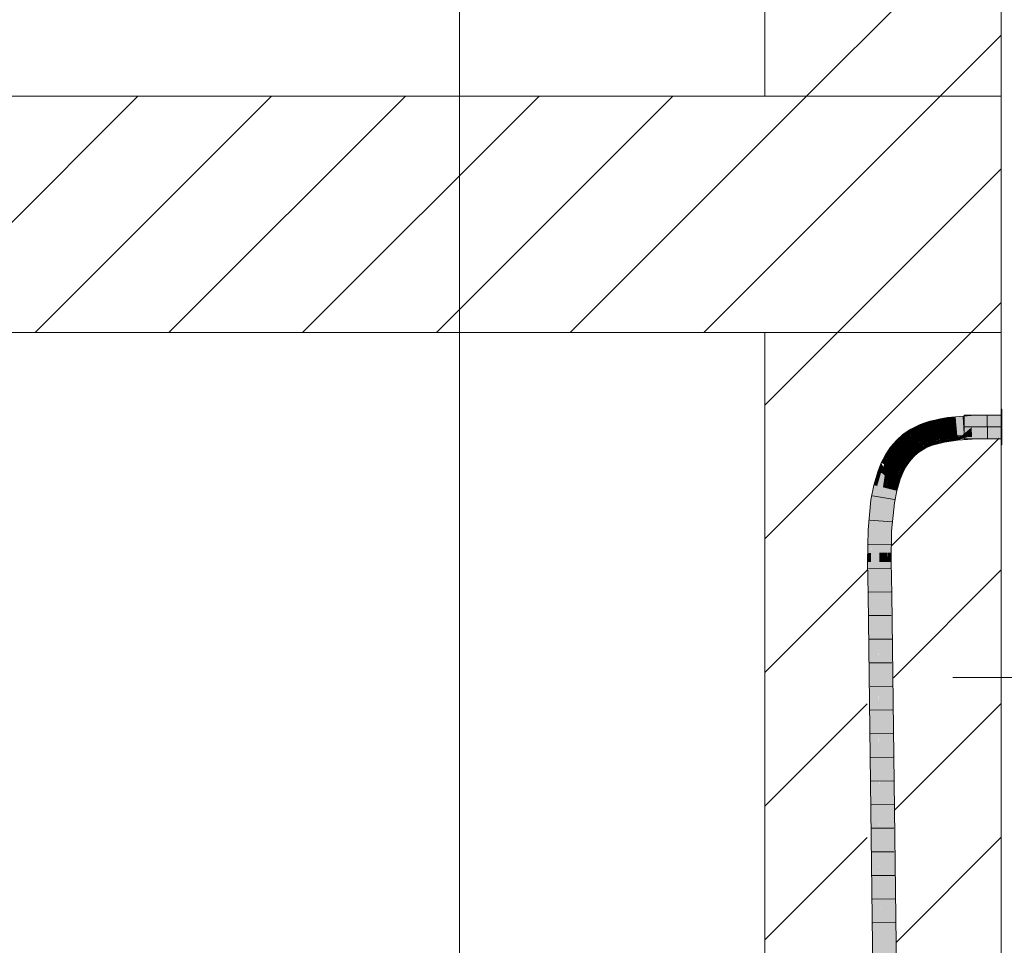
# Model space of a CAD drawing. Extents: x -620 to 3480, y 62 to 1102.
# Tile 144 of 256: x 238 to 248, y 664 to 674. Entities that reach past the tile are written whole.
import ezdxf
from ezdxf.lldxf.tags import DXFTag

# ---------------------------------------------------------------- set-up
doc = ezdxf.new("R2010")
doc.units = 0
doc.layers.get('0').update_dxf_attribs({"lineweight": 13})
doc.layers.add('E_Detail_Linie_Text_Bem', color=7, linetype='Continuous', lineweight=13)
for name, color, linetype, lineweight, true_color in [('E_Detail_Wandschraffur', 7, 'Continuous', 5, 0xc0c0c0), ('E_Leerrohr 25-A06G9STU8I', 7, 'Continuous', 9, 0xff8000), ('E_Leerrohr 25-Shading', 7, 'Continuous', 9, 0xff8000)]:
    doc.layers.add(name, color=color, linetype=linetype, lineweight=lineweight, true_color=true_color)
tags = doc.linetypes.add('fein_strichliert', pattern=[4, 1, -2, 1]).pattern_tags.tags
tags[8:9] = [DXFTag(74, 4), DXFTag(75, 0), DXFTag(340, '0'), DXFTag(46, 0.0), DXFTag(50, 0.0), DXFTag(44, 0.0), DXFTag(45, 0.0)]
tags[6:7] = [DXFTag(74, 4), DXFTag(75, 0), DXFTag(340, '0'), DXFTag(46, 0.0), DXFTag(50, 0.0), DXFTag(44, 0.0), DXFTag(45, 0.0)]
tags[4:5] = [DXFTag(74, 4), DXFTag(75, 0), DXFTag(340, '0'), DXFTag(46, 0.0), DXFTag(50, 0.0), DXFTag(44, 0.0), DXFTag(45, 0.0)]
tags = doc.linetypes.add('fein_strichliert-A06G9STX8I', pattern=[4, 1, -2, 1]).pattern_tags.tags
tags[8:9] = [DXFTag(74, 4), DXFTag(75, 0), DXFTag(340, '0'), DXFTag(46, 0.0), DXFTag(50, 0.0), DXFTag(44, 0.0), DXFTag(45, 0.0)]
tags[6:7] = [DXFTag(74, 4), DXFTag(75, 0), DXFTag(340, '0'), DXFTag(46, 0.0), DXFTag(50, 0.0), DXFTag(44, 0.0), DXFTag(45, 0.0)]
tags[4:5] = [DXFTag(74, 4), DXFTag(75, 0), DXFTag(340, '0'), DXFTag(46, 0.0), DXFTag(50, 0.0), DXFTag(44, 0.0), DXFTag(45, 0.0)]
tags = doc.linetypes.add('STRICHPUNKT2-A06G9STV8I', pattern=[12.7, 6.35, -3.175, 0, -3.175]).pattern_tags.tags
tags[10:11] = [DXFTag(74, 4), DXFTag(75, 0), DXFTag(340, '0'), DXFTag(46, 0.0), DXFTag(50, 0.0), DXFTag(44, 0.0), DXFTag(45, 0.0)]
tags[8:9] = [DXFTag(74, 4), DXFTag(75, 0), DXFTag(340, '0'), DXFTag(46, 0.0), DXFTag(50, 0.0), DXFTag(44, 0.0), DXFTag(45, 0.0)]
tags[6:7] = [DXFTag(74, 4), DXFTag(75, 0), DXFTag(340, '0'), DXFTag(46, 0.0), DXFTag(50, 0.0), DXFTag(44, 0.0), DXFTag(45, 0.0)]
tags[4:5] = [DXFTag(74, 4), DXFTag(75, 0), DXFTag(340, '0'), DXFTag(46, 0.0), DXFTag(50, 0.0), DXFTag(44, 0.0), DXFTag(45, 0.0)]

# ---------------------------------------------------------------- blocks, each defined once
blk = doc.blocks.new('Shading-A06G9SG38I', base_point=(178.739, 735.424))
at = {"layer": 'E_Leerrohr 25-Shading', "color": 31, "true_color": 0xecb67f}
for points in [[(248.208, 669.764), (248.202, 669.764), (248.208, 669.685), (248.202, 669.685)], [(248.202, 669.699), (247.808, 669.699), (248.067, 669.574), (247.808, 669.579)], [(248.202, 669.699), (248.067, 669.574), (248.202, 669.574)], [(248.202, 669.685), (248.202, 669.574), (248.208, 669.685), (248.208, 669.574)], [(247.808, 669.579), (247.808, 669.574), (248.067, 669.574)], [(247.808, 669.574), (247.808, 669.449), (248.202, 669.574), (248.202, 669.449)], [(248.208, 669.574), (248.202, 669.574), (248.208, 669.529), (248.202, 669.529)], [(248.202, 669.529), (248.202, 669.384), (248.208, 669.529), (248.208, 669.384)]]:
    blk.add_solid(points, dxfattribs=at)
at = {"layer": 'E_Leerrohr 25-Shading', "color": 43, "true_color": 0xd7ab7f}
for points in [[(247.345, 669.599), (247.359, 669.565), (247.395, 669.617), (247.407, 669.583)], [(247.395, 669.617), (247.407, 669.583), (247.447, 669.634), (247.457, 669.598)], [(247.447, 669.634), (247.457, 669.598), (247.5, 669.647), (247.508, 669.612)], [(247.554, 669.659), (247.5, 669.647), (247.559, 669.631), (247.508, 669.612)], [(247.508, 669.612), (247.508, 669.612), (247.559, 669.631), (247.561, 669.623)], [(247.634, 669.673), (247.554, 669.659), (247.637, 669.654), (247.559, 669.631)], [(247.559, 669.631), (247.561, 669.623), (247.637, 669.654), (247.64, 669.636)], [(247.719, 669.683), (247.634, 669.673), (247.72, 669.671), (247.637, 669.654)], [(247.637, 669.654), (247.64, 669.636), (247.72, 669.671), (247.722, 669.647)], [(247.882, 669.695), (247.719, 669.683), (247.882, 669.691), (247.72, 669.671)], [(247.72, 669.671), (247.722, 669.647), (247.882, 669.691), (247.884, 669.658)], [(248.045, 669.699), (247.882, 669.695), (248.045, 669.699), (247.882, 669.691)], [(247.882, 669.691), (247.884, 669.658), (248.045, 669.699), (248.046, 669.662)], [(248.045, 669.699), (248.046, 669.662), (248.202, 669.699), (248.202, 669.663)], [(247.166, 669.497), (247.113, 669.449), (247.175, 669.485)], [(247.245, 669.55), (247.166, 669.497), (247.261, 669.524), (247.175, 669.485)], [(247.261, 669.524), (247.175, 669.485), (247.196, 669.473), (247.188, 669.469)], [(247.261, 669.524), (247.196, 669.473), (247.264, 669.519)], [(247.296, 669.577), (247.245, 669.55), (247.3, 669.538), (247.261, 669.524)], [(247.261, 669.524), (247.264, 669.519), (247.3, 669.538)], [(247.296, 669.577), (247.312, 669.544), (247.345, 669.599), (247.359, 669.565)], [(247.296, 669.577), (247.3, 669.538), (247.312, 669.544)], [(247.08, 669.394), (247.053, 669.384), (247.048, 669.347), (247.031, 669.359)], [(247.08, 669.394), (247.048, 669.347), (247.076, 669.382), (247.05, 669.345)], [(247.094, 669.432), (247.053, 669.384), (247.105, 669.422)], [(247.095, 669.415), (247.053, 669.384), (247.08, 669.394)], [(247.06, 669.337), (247.094, 669.38), (247.085, 669.384), (247.101, 669.395)], [(247.088, 669.396), (247.074, 669.376), (247.096, 669.399), (247.085, 669.384)], [(247.088, 669.396), (247.085, 669.395), (247.074, 669.376), (247.076, 669.382)], [(247.085, 669.395), (247.08, 669.394), (247.076, 669.382)], [(247.095, 669.415), (247.08, 669.394), (247.103, 669.42), (247.099, 669.415)], [(247.099, 669.415), (247.08, 669.394), (247.086, 669.396)], [(247.086, 669.396), (247.08, 669.394), (247.085, 669.395)], [(247.096, 669.399), (247.085, 669.384), (247.103, 669.401), (247.101, 669.395)], [(247.088, 669.396), (247.089, 669.397), (247.085, 669.395), (247.086, 669.396)], [(247.105, 669.422), (247.099, 669.415), (247.089, 669.397), (247.086, 669.396)], [(247.088, 669.396), (247.096, 669.399), (247.089, 669.397), (247.097, 669.401)], [(247.105, 669.422), (247.089, 669.397), (247.106, 669.421)], [(247.106, 669.421), (247.089, 669.397), (247.109, 669.417), (247.097, 669.401)], [(247.095, 669.378), (247.114, 669.405), (247.092, 669.374), (247.113, 669.403)], [(247.092, 669.374), (247.113, 669.403), (247.094, 669.38)], [(247.184, 669.467), (247.113, 669.449), (247.105, 669.422), (247.094, 669.432)], [(247.094, 669.38), (247.114, 669.405), (247.101, 669.395)], [(247.095, 669.378), (247.12, 669.407), (247.114, 669.405)], [(247.097, 669.401), (247.096, 669.399), (247.105, 669.404), (247.103, 669.401)], [(247.109, 669.417), (247.097, 669.401), (247.11, 669.417), (247.105, 669.404)], [(247.099, 669.415), (247.105, 669.422), (247.103, 669.42)], [(247.101, 669.395), (247.114, 669.405), (247.103, 669.401)], [(247.103, 669.401), (247.114, 669.405), (247.105, 669.404), (247.117, 669.409)], [(247.108, 669.423), (247.105, 669.422), (247.106, 669.421)], [(247.105, 669.404), (247.117, 669.409), (247.11, 669.417)], [(247.121, 669.431), (247.108, 669.423), (247.109, 669.417), (247.106, 669.421)], [(247.109, 669.417), (247.11, 669.417), (247.112, 669.421)], [(247.11, 669.417), (247.117, 669.409), (247.121, 669.431), (247.153, 669.449)], [(247.11, 669.417), (247.121, 669.431), (247.112, 669.421)], [(247.175, 669.485), (247.113, 669.449), (247.188, 669.469), (247.184, 669.467)], [(247.12, 669.407), (247.117, 669.409), (247.114, 669.405)], [(247.117, 669.409), (247.12, 669.407), (247.17, 669.459), (247.136, 669.421)], [(247.117, 669.409), (247.17, 669.459), (247.153, 669.449)], [(247.136, 669.421), (247.189, 669.468), (247.17, 669.459), (247.184, 669.467)], [(247.184, 669.467), (247.189, 669.468), (247.188, 669.469)], [(247.188, 669.469), (247.189, 669.468), (247.196, 669.473)], [(247.426, 669.399), (247.425, 669.401), (247.389, 669.384), (247.389, 669.385)], [(247.39, 669.381), (247.428, 669.395), (247.389, 669.384), (247.426, 669.399)], [(247.392, 669.377), (247.43, 669.39), (247.39, 669.381), (247.428, 669.395)], [(247.464, 669.414), (247.464, 669.415), (247.425, 669.4), (247.425, 669.401)], [(247.426, 669.399), (247.465, 669.411), (247.425, 669.4), (247.464, 669.414)], [(247.428, 669.395), (247.465, 669.406), (247.426, 669.399), (247.465, 669.411)], [(247.43, 669.39), (247.466, 669.399), (247.428, 669.395), (247.465, 669.406)], [(247.432, 669.384), (247.467, 669.392), (247.43, 669.39), (247.466, 669.399)], [(247.435, 669.378), (247.468, 669.385), (247.432, 669.384), (247.467, 669.392)], [(247.504, 669.425), (247.506, 669.428), (247.465, 669.414), (247.464, 669.415)], [(247.465, 669.414), (247.464, 669.415), (247.464, 669.414)], [(247.465, 669.411), (247.466, 669.411), (247.464, 669.414), (247.465, 669.414)], [(247.466, 669.411), (247.503, 669.421), (247.465, 669.414), (247.504, 669.425)], [(247.465, 669.406), (247.467, 669.406), (247.465, 669.411), (247.466, 669.411)], [(247.466, 669.399), (247.469, 669.4), (247.465, 669.406), (247.467, 669.406)], [(247.467, 669.406), (247.5, 669.414), (247.466, 669.411), (247.503, 669.421)], [(247.467, 669.392), (247.472, 669.393), (247.466, 669.399), (247.469, 669.4)], [(247.469, 669.4), (247.496, 669.406), (247.467, 669.406), (247.5, 669.414)], [(247.468, 669.385), (247.474, 669.387), (247.467, 669.392), (247.472, 669.393)], [(247.472, 669.393), (247.493, 669.397), (247.469, 669.4), (247.496, 669.406)], [(247.474, 669.387), (247.49, 669.389), (247.472, 669.393), (247.493, 669.397)], [(247.488, 669.384), (247.516, 669.393), (247.514, 669.399)], [(247.499, 669.391), (247.493, 669.397), (247.49, 669.389)], [(247.493, 669.397), (247.513, 669.401), (247.496, 669.406), (247.511, 669.409)], [(247.499, 669.391), (247.514, 669.399), (247.493, 669.397), (247.513, 669.401)], [(247.496, 669.406), (247.511, 669.409), (247.5, 669.414), (247.509, 669.416)], [(247.5, 669.414), (247.509, 669.416), (247.503, 669.421), (247.507, 669.422)], [(247.503, 669.421), (247.507, 669.422), (247.504, 669.425), (247.507, 669.425)], [(247.507, 669.425), (247.506, 669.428), (247.504, 669.425)], [(247.511, 669.426), (247.55, 669.435), (247.506, 669.428), (247.549, 669.438)], [(247.511, 669.426), (247.506, 669.428), (247.507, 669.425)], [(247.507, 669.422), (247.517, 669.424), (247.507, 669.425), (247.511, 669.426)], [(247.509, 669.416), (247.53, 669.419), (247.507, 669.422), (247.517, 669.424)], [(247.511, 669.409), (247.544, 669.413), (247.509, 669.416), (247.53, 669.419)], [(247.551, 669.43), (247.55, 669.435), (247.517, 669.424), (247.511, 669.426)], [(247.513, 669.401), (247.544, 669.413), (247.511, 669.409)], [(247.521, 669.402), (247.546, 669.414), (247.513, 669.401), (247.544, 669.413)], [(247.513, 669.401), (247.514, 669.399), (247.521, 669.402)], [(247.514, 669.399), (247.516, 669.393), (247.554, 669.417), (247.558, 669.404)], [(247.517, 669.424), (247.53, 669.419), (247.551, 669.43), (247.553, 669.423)], [(247.53, 669.419), (247.544, 669.413), (247.553, 669.423), (247.554, 669.417)], [(247.546, 669.414), (247.554, 669.417), (247.544, 669.413)], [(247.595, 669.442), (247.594, 669.449), (247.55, 669.435), (247.549, 669.44)], [(247.551, 669.43), (247.596, 669.436), (247.55, 669.435), (247.595, 669.442)], [(247.553, 669.423), (247.597, 669.433), (247.551, 669.43), (247.596, 669.436)], [(247.597, 669.433), (247.553, 669.423), (247.577, 669.426)], [(247.553, 669.423), (247.554, 669.417), (247.577, 669.426)], [(247.554, 669.417), (247.558, 669.404), (247.597, 669.433), (247.6, 669.413)], [(247.667, 669.454), (247.665, 669.461), (247.596, 669.436), (247.594, 669.449)], [(247.667, 669.454), (247.596, 669.436), (247.613, 669.438)], [(247.596, 669.436), (247.597, 669.433), (247.613, 669.438)], [(247.597, 669.433), (247.6, 669.413), (247.667, 669.454), (247.671, 669.425)], [(247.738, 669.47), (247.665, 669.461), (247.738, 669.469), (247.667, 669.454)], [(247.704, 669.462), (247.667, 669.454), (247.741, 669.434), (247.671, 669.425)], [(247.738, 669.469), (247.704, 669.462), (247.738, 669.465)], [(247.704, 669.462), (247.741, 669.434), (247.738, 669.465)], [(247.77, 669.471), (247.738, 669.469), (247.868, 669.474), (247.744, 669.469)], [(247.771, 669.473), (247.738, 669.47), (247.738, 669.469)], [(247.752, 669.471), (247.738, 669.469), (247.77, 669.471)], [(247.847, 669.467), (247.738, 669.469), (247.738, 669.465)], [(247.741, 669.434), (247.847, 669.467), (247.738, 669.465)], [(247.894, 669.445), (247.893, 669.468), (247.741, 669.434), (247.847, 669.467)], [(247.744, 669.469), (247.847, 669.467), (247.868, 669.474)], [(247.765, 669.472), (247.752, 669.471), (247.816, 669.475), (247.77, 669.471)], [(247.893, 669.482), (247.771, 669.473), (247.816, 669.475), (247.765, 669.472)], [(247.878, 669.477), (247.886, 669.479), (247.77, 669.471), (247.816, 669.475)], [(247.77, 669.471), (247.868, 669.474), (247.878, 669.477)], [(247.886, 669.479), (247.893, 669.482), (247.816, 669.475)], [(247.847, 669.467), (247.893, 669.468), (247.868, 669.474), (247.893, 669.475)], [(247.868, 669.474), (247.893, 669.475), (247.878, 669.477), (247.893, 669.478)], [(247.878, 669.477), (247.893, 669.478), (247.886, 669.479), (247.893, 669.48)], [(247.893, 669.48), (247.893, 669.482), (247.886, 669.479)], [(248.049, 669.481), (248.049, 669.486), (247.893, 669.48), (247.893, 669.482)], [(247.893, 669.478), (248.049, 669.477), (247.893, 669.48), (248.049, 669.481)], [(247.893, 669.475), (248.049, 669.473), (247.893, 669.478), (248.049, 669.477)], [(248.049, 669.464), (248.049, 669.473), (247.893, 669.468), (247.893, 669.475)], [(247.893, 669.468), (247.894, 669.445), (248.049, 669.464), (248.049, 669.449)], [(248.202, 669.473), (248.202, 669.486), (248.049, 669.477), (248.049, 669.486)], [(248.049, 669.473), (248.202, 669.467), (248.049, 669.477), (248.202, 669.473)], [(248.202, 669.455), (248.202, 669.467), (248.049, 669.464), (248.049, 669.473)], [(248.049, 669.464), (248.049, 669.449), (248.202, 669.455), (248.202, 669.449)], [(246.991, 669.3), (246.978, 669.279), (246.984, 669.276)], [(247.048, 669.347), (247.031, 669.359), (246.984, 669.276), (246.991, 669.3)], [(247.048, 669.347), (246.984, 669.276), (247.002, 669.265)], [(247.005, 669.263), (247.026, 669.301), (247.002, 669.265), (247.031, 669.317)], [(247.007, 669.262), (247.024, 669.293), (247.005, 669.263), (247.026, 669.301)], [(247.024, 669.293), (247.007, 669.262), (247.017, 669.273), (247.009, 669.261)], [(247.018, 669.273), (247.052, 669.344), (247.017, 669.273), (247.024, 669.293)], [(247.052, 669.344), (247.018, 669.273), (247.055, 669.341)], [(247.018, 669.273), (247.06, 669.337), (247.055, 669.341)], [(247.024, 669.293), (247.052, 669.344), (247.026, 669.301), (247.05, 669.345)], [(247.026, 669.301), (247.05, 669.345), (247.031, 669.317), (247.048, 669.347)], [(247.05, 669.345), (247.052, 669.344), (247.076, 669.382), (247.074, 669.376)], [(247.074, 669.376), (247.052, 669.344), (247.068, 669.359), (247.055, 669.341)], [(247.055, 669.341), (247.06, 669.337), (247.068, 669.359)], [(247.06, 669.337), (247.085, 669.384), (247.068, 669.359)], [(247.092, 669.374), (247.092, 669.374), (247.06, 669.337), (247.094, 669.38)], [(247.085, 669.384), (247.074, 669.376), (247.068, 669.359)], [(247.298, 669.327), (247.297, 669.328), (247.246, 669.283)], [(247.247, 669.282), (247.3, 669.324), (247.246, 669.283), (247.298, 669.327)], [(247.25, 669.28), (247.303, 669.321), (247.247, 669.282), (247.3, 669.324)], [(247.253, 669.277), (247.306, 669.317), (247.25, 669.28), (247.303, 669.321)], [(247.316, 669.304), (247.306, 669.317), (247.262, 669.268), (247.253, 669.277)], [(247.316, 669.304), (247.262, 669.268), (247.308, 669.289), (247.267, 669.262)], [(247.308, 669.289), (247.267, 669.262), (247.297, 669.279), (247.269, 669.26)], [(247.356, 669.366), (247.357, 669.368), (247.297, 669.328)], [(247.298, 669.327), (247.355, 669.361), (247.297, 669.328), (247.356, 669.366)], [(247.3, 669.324), (247.354, 669.355), (247.298, 669.327), (247.355, 669.361)], [(247.303, 669.321), (247.353, 669.348), (247.3, 669.324), (247.354, 669.355)], [(247.306, 669.317), (247.352, 669.34), (247.303, 669.321), (247.353, 669.348)], [(247.348, 669.318), (247.352, 669.34), (247.316, 669.304), (247.306, 669.317)], [(247.316, 669.304), (247.308, 669.289), (247.319, 669.299)], [(247.316, 669.304), (247.319, 669.299), (247.348, 669.318)], [(247.376, 669.337), (247.369, 669.349), (247.348, 669.318), (247.352, 669.34)], [(247.352, 669.34), (247.369, 669.349), (247.353, 669.348), (247.366, 669.354)], [(247.353, 669.348), (247.366, 669.354), (247.354, 669.355), (247.363, 669.359)], [(247.354, 669.355), (247.363, 669.359), (247.355, 669.361), (247.36, 669.363)], [(247.355, 669.361), (247.36, 669.363), (247.356, 669.366), (247.358, 669.367)], [(247.358, 669.367), (247.357, 669.368), (247.356, 669.366)], [(247.358, 669.367), (247.39, 669.381), (247.357, 669.368), (247.389, 669.384)], [(247.36, 669.363), (247.392, 669.377), (247.358, 669.367), (247.39, 669.381)], [(247.363, 669.359), (247.395, 669.372), (247.36, 669.363), (247.392, 669.377)], [(247.366, 669.354), (247.397, 669.366), (247.363, 669.359), (247.395, 669.372)], [(247.4, 669.361), (247.397, 669.366), (247.369, 669.349), (247.366, 669.354)], [(247.369, 669.349), (247.376, 669.337), (247.4, 669.361), (247.404, 669.352)], [(247.395, 669.372), (247.432, 669.384), (247.392, 669.377), (247.43, 669.39)], [(247.397, 669.366), (247.435, 669.378), (247.395, 669.372), (247.432, 669.384)], [(247.437, 669.371), (247.435, 669.378), (247.4, 669.361), (247.397, 669.366)], [(247.4, 669.361), (247.404, 669.352), (247.437, 669.371), (247.439, 669.367)], [(247.468, 669.378), (247.468, 669.385), (247.437, 669.371), (247.435, 669.378)], [(247.437, 669.371), (247.439, 669.367), (247.468, 669.378)], [(247.476, 669.381), (247.474, 669.387), (247.468, 669.378), (247.468, 669.385)], [(247.488, 669.384), (247.49, 669.389), (247.476, 669.381), (247.474, 669.387)], [(247.49, 669.389), (247.488, 669.384), (247.499, 669.391)], [(246.955, 669.151), (246.933, 669.194), (246.919, 669.158)], [(246.984, 669.276), (246.978, 669.279), (246.961, 669.181), (246.933, 669.194)], [(247.002, 669.265), (246.984, 669.276), (246.965, 669.179), (246.961, 669.181)], [(246.965, 669.179), (246.966, 669.178), (246.984, 669.223), (246.981, 669.209)], [(246.966, 669.178), (246.979, 669.203), (246.981, 669.209)], [(246.99, 669.224), (246.994, 669.237), (246.979, 669.203)], [(246.979, 669.203), (246.992, 669.234), (246.981, 669.209)], [(246.979, 669.203), (246.979, 669.203), (246.992, 669.234), (246.992, 669.233)], [(246.981, 669.209), (246.992, 669.234), (246.984, 669.223), (246.997, 669.253)], [(247.007, 669.262), (247.005, 669.263), (246.99, 669.224), (246.994, 669.237)], [(246.99, 669.224), (247.009, 669.261), (247.007, 669.262)], [(246.992, 669.234), (246.994, 669.237), (246.997, 669.253), (247.002, 669.265)], [(246.992, 669.233), (246.994, 669.237), (246.992, 669.234)], [(247.005, 669.263), (247.002, 669.265), (246.994, 669.237)], [(247.202, 669.23), (247.201, 669.231), (247.162, 669.171)], [(247.163, 669.17), (247.205, 669.228), (247.162, 669.171), (247.202, 669.23)], [(247.212, 669.222), (247.205, 669.228), (247.167, 669.168), (247.163, 669.17)], [(247.212, 669.222), (247.167, 669.168), (247.218, 669.218), (247.173, 669.164)], [(247.216, 669.21), (247.218, 669.218), (247.177, 669.162), (247.173, 669.164)], [(247.187, 669.156), (247.208, 669.181), (247.177, 669.162), (247.216, 669.21)], [(247.247, 669.282), (247.246, 669.283), (247.201, 669.231)], [(247.202, 669.23), (247.25, 669.28), (247.201, 669.231), (247.247, 669.282)], [(247.205, 669.228), (247.253, 669.277), (247.202, 669.23), (247.25, 669.28)], [(247.208, 669.181), (247.204, 669.169), (247.23, 669.208)], [(247.262, 669.268), (247.253, 669.277), (247.212, 669.222), (247.205, 669.228)], [(247.23, 669.208), (247.216, 669.21), (247.208, 669.181)], [(247.262, 669.268), (247.212, 669.222), (247.267, 669.262), (247.218, 669.218)], [(247.221, 669.216), (247.218, 669.218), (247.216, 669.21)], [(247.23, 669.208), (247.23, 669.208), (247.216, 669.21), (247.221, 669.216)], [(247.267, 669.262), (247.218, 669.218), (247.269, 669.26), (247.221, 669.216)], [(247.221, 669.216), (247.23, 669.208), (247.269, 669.26), (247.272, 669.257)], [(247.269, 669.26), (247.272, 669.257), (247.297, 669.279)], [(246.895, 669.101), (246.879, 669.046), (246.93, 669.089), (246.916, 669.04)], [(246.955, 669.151), (246.955, 669.151), (246.895, 669.101), (246.919, 669.158)], [(246.955, 669.151), (246.895, 669.101), (246.93, 669.089)], [(246.965, 669.179), (246.961, 669.181), (246.955, 669.151)], [(246.955, 669.151), (246.966, 669.178), (246.965, 669.179)], [(247.098, 669.032), (247.133, 669.101), (247.098, 669.032), (247.128, 669.104)], [(247.105, 669.03), (247.138, 669.099), (247.116, 669.068), (247.133, 669.101)], [(247.114, 669.027), (247.148, 669.095), (247.105, 669.03), (247.138, 669.099)], [(247.118, 669.025), (247.152, 669.093), (247.114, 669.027), (247.148, 669.095)], [(247.118, 669.025), (247.12, 669.025), (247.152, 669.093), (247.154, 669.092)], [(247.12, 669.025), (247.125, 669.023), (247.154, 669.092), (247.159, 669.09)], [(247.125, 669.023), (247.132, 669.021), (247.159, 669.09), (247.16, 669.089)], [(247.132, 669.113), (247.127, 669.104), (247.152, 669.146), (247.149, 669.14)], [(247.149, 669.14), (247.127, 669.104), (247.129, 669.104)], [(247.129, 669.104), (247.127, 669.104), (247.128, 669.104)], [(247.133, 669.101), (247.135, 669.104), (247.128, 669.104), (247.129, 669.104)], [(247.163, 669.162), (247.149, 669.14), (247.135, 669.104), (247.129, 669.104)], [(247.132, 669.113), (247.133, 669.116), (247.162, 669.171), (247.162, 669.168)], [(247.133, 669.116), (247.163, 669.162), (247.162, 669.168)], [(247.142, 669.105), (247.135, 669.104), (247.138, 669.099), (247.133, 669.101)], [(247.163, 669.162), (247.135, 669.104), (247.164, 669.149)], [(247.165, 669.142), (247.164, 669.149), (247.142, 669.105), (247.135, 669.104)], [(247.154, 669.105), (247.142, 669.105), (247.148, 669.095), (247.138, 669.099)], [(247.154, 669.105), (247.167, 669.124), (247.142, 669.105), (247.165, 669.142)], [(247.148, 669.095), (247.152, 669.093), (247.154, 669.105), (247.16, 669.105)], [(247.149, 669.14), (247.163, 669.162), (247.152, 669.146)], [(247.16, 669.105), (247.152, 669.093), (247.162, 669.105), (247.154, 669.092)], [(247.167, 669.117), (247.167, 669.124), (247.16, 669.105), (247.154, 669.105)], [(247.154, 669.092), (247.159, 669.09), (247.162, 669.105), (247.169, 669.105)], [(247.159, 669.09), (247.16, 669.089), (247.169, 669.105)], [(247.167, 669.117), (247.16, 669.105), (247.168, 669.114), (247.162, 669.105)], [(247.163, 669.17), (247.162, 669.171), (247.162, 669.171)], [(247.163, 669.17), (247.162, 669.171), (247.162, 669.168)], [(247.163, 669.162), (247.167, 669.168), (247.162, 669.168), (247.163, 669.17)], [(247.162, 669.105), (247.169, 669.105), (247.168, 669.114)], [(247.173, 669.164), (247.167, 669.168), (247.164, 669.149), (247.163, 669.162)], [(247.177, 669.162), (247.173, 669.164), (247.165, 669.142), (247.164, 669.149)], [(247.187, 669.156), (247.177, 669.162), (247.167, 669.124), (247.165, 669.142)], [(247.167, 669.124), (247.167, 669.117), (247.187, 669.156), (247.191, 669.154)], [(247.191, 669.154), (247.167, 669.117), (247.193, 669.152), (247.168, 669.114)], [(247.204, 669.169), (247.208, 669.181), (247.191, 669.154), (247.187, 669.156)], [(247.191, 669.154), (247.193, 669.152), (247.204, 669.169)], [(246.879, 669.046), (246.853, 668.959), (246.916, 669.04), (246.889, 668.95)], [(247.1, 669.031), (247.098, 669.032), (247.061, 668.908)], [(247.061, 668.908), (247.098, 669.032), (247.092, 669.015)], [(247.068, 668.922), (247.105, 669.03), (247.061, 668.908), (247.1, 669.031)], [(247.114, 669.027), (247.105, 669.03), (247.09, 668.96), (247.068, 668.922)], [(247.074, 668.905), (247.102, 668.982), (247.07, 668.906), (247.09, 668.96)], [(247.074, 668.905), (247.076, 668.905), (247.102, 668.982), (247.108, 668.992)], [(247.108, 668.992), (247.076, 668.905), (247.121, 669.01), (247.082, 668.903)], [(247.121, 669.01), (247.082, 668.903), (247.129, 669.009), (247.096, 668.9)], [(247.09, 668.96), (247.102, 668.982), (247.114, 669.027), (247.118, 669.025)], [(247.098, 669.032), (247.098, 669.032), (247.092, 669.015)], [(247.116, 669.068), (247.098, 669.032), (247.1, 669.031)], [(247.105, 669.03), (247.116, 669.068), (247.1, 669.031)], [(247.118, 669.025), (247.102, 668.982), (247.12, 669.025), (247.108, 668.992)], [(247.108, 668.992), (247.121, 669.01), (247.118, 669.011)], [(247.115, 669.011), (247.108, 668.992), (247.118, 669.011)], [(247.12, 669.025), (247.115, 669.011), (247.125, 669.023), (247.118, 669.011)], [(247.121, 669.01), (247.125, 669.023), (247.118, 669.011)], [(247.125, 669.023), (247.121, 669.01), (247.132, 669.021), (247.129, 669.009)], [(246.823, 668.803), (246.859, 668.799), (246.853, 668.959), (246.889, 668.95)], [(247.04, 668.776), (247.07, 668.906), (247.035, 668.776), (247.063, 668.908)], [(247.063, 668.908), (247.061, 668.908), (247.035, 668.776)], [(247.043, 668.775), (247.074, 668.905), (247.04, 668.776), (247.07, 668.906)], [(247.076, 668.905), (247.074, 668.905), (247.044, 668.775), (247.043, 668.775)], [(247.051, 668.774), (247.082, 668.903), (247.044, 668.775), (247.076, 668.905)], [(247.051, 668.774), (247.071, 668.772), (247.082, 668.903), (247.096, 668.9)], [(247.068, 668.922), (247.061, 668.908), (247.063, 668.908)], [(247.07, 668.906), (247.09, 668.96), (247.063, 668.908), (247.068, 668.922)], [(246.793, 668.485), (246.829, 668.483), (246.823, 668.803), (246.859, 668.799)], [(247.007, 668.473), (247.043, 668.775), (247.006, 668.474), (247.04, 668.776)], [(247.04, 668.776), (247.035, 668.776), (247.006, 668.474)], [(247.044, 668.775), (247.043, 668.775), (247.008, 668.473), (247.007, 668.473)], [(247.016, 668.473), (247.051, 668.774), (247.008, 668.473), (247.044, 668.775)], [(247.016, 668.473), (247.042, 668.471), (247.051, 668.774), (247.071, 668.772)], [(246.793, 668.485), (246.789, 668.242), (246.829, 668.483), (246.825, 668.242)], [(247.001, 668.147), (247.008, 668.473), (247.002, 668.244), (247.007, 668.473)], [(247.007, 668.473), (247.006, 668.473), (247.002, 668.244)], [(247.008, 668.473), (247.003, 668.244), (247.016, 668.473), (247.005, 668.244)], [(247.011, 668.244), (247.016, 668.473), (247.005, 668.244)], [(247.007, 668.473), (247.006, 668.474), (247.006, 668.473)], [(247.016, 668.473), (247.011, 668.244), (247.042, 668.471), (247.039, 668.245)], [(246.789, 668.242), (246.787, 668.146), (246.825, 668.242), (246.824, 668.146)], [(246.794, 667.805), (246.831, 667.805), (246.787, 668.146), (246.824, 668.146)], [(247.003, 668.244), (247.001, 668.147), (247.005, 668.244)], [(247.01, 668.147), (247.011, 668.244), (247.001, 668.147), (247.005, 668.244)], [(247.001, 668.147), (247.008, 667.807), (247.01, 668.147), (247.018, 667.808)], [(247.011, 668.244), (247.01, 668.147), (247.039, 668.245), (247.037, 668.147)], [(247.018, 667.808), (247.044, 667.808), (247.01, 668.147), (247.037, 668.147)], [(246.84, 664.1), (246.876, 664.1), (246.794, 667.805), (246.831, 667.805)], [(247.008, 667.807), (247.053, 664.101), (247.018, 667.808), (247.07, 664.101)], [(247.07, 664.101), (247.09, 664.101), (247.018, 667.808), (247.044, 667.808)], [(246.814, 660.884), (246.851, 660.884), (246.84, 664.1), (246.876, 664.1)], [(247.053, 664.101), (247.028, 660.882), (247.07, 664.101), (247.037, 660.882)], [(247.037, 660.882), (247.064, 660.882), (247.07, 664.101), (247.09, 664.101)]]:
    blk.add_solid(points, dxfattribs=at)
at = {"layer": 'E_Leerrohr 25-Shading', "color": 31, "true_color": 0xfabd7f}
for points in [[(247.508, 669.612), (247.457, 669.598), (247.52, 669.56), (247.469, 669.556)], [(247.565, 669.602), (247.561, 669.623), (247.508, 669.611), (247.508, 669.612)], [(247.572, 669.563), (247.565, 669.602), (247.52, 669.56), (247.508, 669.611)], [(247.646, 669.593), (247.64, 669.636), (247.565, 669.602), (247.561, 669.623)], [(247.65, 669.567), (247.646, 669.593), (247.572, 669.563), (247.565, 669.602)], [(247.727, 669.586), (247.722, 669.647), (247.646, 669.593), (247.64, 669.636)], [(247.888, 669.578), (247.884, 669.658), (247.727, 669.586), (247.722, 669.647)], [(248.046, 669.662), (247.884, 669.658), (248.047, 669.574), (247.888, 669.573)], [(248.046, 669.662), (248.047, 669.574), (248.202, 669.663), (248.202, 669.574)], [(247.264, 669.519), (247.196, 669.473), (247.283, 669.488)], [(247.33, 669.494), (247.3, 669.538), (247.283, 669.488), (247.264, 669.519)], [(247.312, 669.544), (247.3, 669.538), (247.314, 669.54)], [(247.314, 669.54), (247.3, 669.538), (247.335, 669.495), (247.33, 669.494)], [(247.359, 669.565), (247.312, 669.544), (247.366, 669.546), (247.314, 669.54)], [(247.366, 669.546), (247.314, 669.54), (247.384, 669.501), (247.335, 669.495)], [(247.33, 669.494), (247.35, 669.464), (247.335, 669.495)], [(247.335, 669.495), (247.35, 669.464), (247.384, 669.501), (247.392, 669.483)], [(247.407, 669.583), (247.359, 669.565), (247.418, 669.552), (247.366, 669.546)], [(247.418, 669.552), (247.366, 669.546), (247.433, 669.506), (247.384, 669.501)], [(247.384, 669.501), (247.392, 669.483), (247.433, 669.506), (247.436, 669.499)], [(247.436, 669.499), (247.392, 669.483), (247.45, 669.457), (247.403, 669.457)], [(247.457, 669.598), (247.407, 669.583), (247.469, 669.556), (247.418, 669.552)], [(247.469, 669.556), (247.418, 669.552), (247.469, 669.509), (247.433, 669.506)], [(247.433, 669.506), (247.436, 669.499), (247.469, 669.509)], [(247.492, 669.458), (247.469, 669.509), (247.45, 669.457), (247.436, 669.499)], [(247.469, 669.556), (247.481, 669.513), (247.52, 669.56), (247.529, 669.526)], [(247.469, 669.556), (247.469, 669.509), (247.481, 669.513)], [(247.481, 669.513), (247.469, 669.509), (247.483, 669.507)], [(247.483, 669.507), (247.469, 669.509), (247.497, 669.459), (247.492, 669.458)], [(247.529, 669.526), (247.481, 669.513), (247.535, 669.497), (247.483, 669.507)], [(247.535, 669.497), (247.483, 669.507), (247.544, 669.46), (247.497, 669.459)], [(247.572, 669.563), (247.52, 669.56), (247.577, 669.539), (247.528, 669.527)], [(247.528, 669.527), (247.529, 669.526), (247.577, 669.539), (247.577, 669.536)], [(247.577, 669.536), (247.529, 669.526), (247.586, 669.49), (247.535, 669.497)], [(247.586, 669.49), (247.535, 669.497), (247.591, 669.462), (247.544, 669.46)], [(247.65, 669.567), (247.572, 669.563), (247.651, 669.557), (247.577, 669.539)], [(247.651, 669.557), (247.577, 669.539), (247.652, 669.551), (247.577, 669.536)], [(247.577, 669.536), (247.653, 669.549), (247.652, 669.551)], [(247.653, 669.549), (247.577, 669.536), (247.662, 669.481), (247.586, 669.49)], [(247.729, 669.57), (247.727, 669.586), (247.65, 669.567), (247.646, 669.593)], [(247.705, 669.569), (247.65, 669.567), (247.651, 669.557)], [(247.729, 669.57), (247.705, 669.569), (247.653, 669.549), (247.651, 669.557)], [(247.729, 669.57), (247.653, 669.549), (247.73, 669.558)], [(247.736, 669.487), (247.73, 669.558), (247.661, 669.489), (247.653, 669.549)], [(247.888, 669.573), (247.888, 669.578), (247.729, 669.57), (247.727, 669.586)], [(247.729, 669.57), (247.73, 669.558), (247.888, 669.573), (247.888, 669.57)], [(247.788, 669.487), (247.888, 669.57), (247.736, 669.487), (247.73, 669.558)], [(247.892, 669.486), (247.888, 669.57), (247.788, 669.487)], [(248.047, 669.574), (247.888, 669.57), (248.049, 669.486), (247.892, 669.486)], [(248.047, 669.574), (248.049, 669.486), (248.202, 669.574), (248.202, 669.486)], [(247.126, 669.401), (247.12, 669.407), (247.076, 669.326), (247.095, 669.378)], [(247.126, 669.401), (247.076, 669.326), (247.093, 669.312)], [(247.126, 669.401), (247.093, 669.312), (247.165, 669.363), (247.121, 669.291)], [(247.136, 669.421), (247.12, 669.407), (247.126, 669.401)], [(247.185, 669.392), (247.189, 669.468), (247.126, 669.401), (247.136, 669.421)], [(247.185, 669.392), (247.126, 669.401), (247.165, 669.363)], [(247.165, 669.363), (247.173, 669.355), (247.185, 669.392), (247.184, 669.369)], [(247.183, 669.345), (247.243, 669.398), (247.184, 669.369), (247.225, 669.421)], [(247.183, 669.345), (247.246, 669.283), (247.243, 669.398), (247.297, 669.328)], [(247.225, 669.421), (247.215, 669.434), (247.184, 669.369), (247.185, 669.392)], [(247.215, 669.434), (247.189, 669.468), (247.185, 669.392)], [(247.238, 669.462), (247.196, 669.473), (247.215, 669.434), (247.189, 669.468)], [(247.255, 669.483), (247.196, 669.473), (247.238, 669.462)], [(247.311, 669.444), (247.238, 669.462), (247.243, 669.398), (247.215, 669.434)], [(247.283, 669.488), (247.255, 669.483), (247.311, 669.444), (247.238, 669.462)], [(247.29, 669.43), (247.243, 669.398), (247.357, 669.368), (247.297, 669.328)], [(247.35, 669.464), (247.33, 669.494), (247.311, 669.444), (247.283, 669.488)], [(247.311, 669.444), (247.29, 669.43), (247.318, 669.431)], [(247.29, 669.43), (247.357, 669.368), (247.318, 669.431)], [(247.353, 669.433), (247.336, 669.457), (247.318, 669.431), (247.311, 669.444)], [(247.365, 669.417), (247.353, 669.433), (247.329, 669.414), (247.318, 669.431)], [(247.357, 669.368), (247.389, 669.385), (247.329, 669.414), (247.365, 669.417)], [(247.35, 669.464), (247.336, 669.457), (247.354, 669.457)], [(247.354, 669.457), (247.336, 669.457), (247.365, 669.434), (247.353, 669.433)], [(247.392, 669.483), (247.35, 669.464), (247.403, 669.457), (247.354, 669.457)], [(247.365, 669.434), (247.353, 669.433), (247.372, 669.418), (247.365, 669.417)], [(247.403, 669.457), (247.354, 669.457), (247.411, 669.436), (247.365, 669.434)], [(247.411, 669.436), (247.365, 669.434), (247.416, 669.423), (247.372, 669.418)], [(247.365, 669.417), (247.389, 669.385), (247.372, 669.418)], [(247.372, 669.418), (247.389, 669.385), (247.416, 669.423), (247.425, 669.401)], [(247.45, 669.457), (247.403, 669.457), (247.456, 669.44), (247.411, 669.436)], [(247.456, 669.44), (247.411, 669.436), (247.46, 669.429), (247.416, 669.423)], [(247.46, 669.429), (247.416, 669.423), (247.462, 669.422), (247.42, 669.414)], [(247.42, 669.414), (247.425, 669.401), (247.462, 669.422), (247.464, 669.415)], [(247.499, 669.444), (247.492, 669.458), (247.456, 669.44), (247.45, 669.457)], [(247.456, 669.44), (247.46, 669.429), (247.499, 669.444), (247.503, 669.435)], [(247.503, 669.435), (247.46, 669.429), (247.505, 669.43), (247.462, 669.422)], [(247.462, 669.422), (247.464, 669.415), (247.505, 669.43), (247.506, 669.428)], [(247.497, 669.459), (247.492, 669.458), (247.501, 669.444), (247.499, 669.444)], [(247.544, 669.46), (247.497, 669.459), (247.547, 669.448), (247.501, 669.444)], [(247.501, 669.444), (247.499, 669.444), (247.504, 669.435), (247.503, 669.435)], [(247.547, 669.448), (247.501, 669.444), (247.549, 669.442), (247.504, 669.435)], [(247.549, 669.442), (247.504, 669.435), (247.549, 669.44), (247.505, 669.43)], [(247.505, 669.43), (247.506, 669.428), (247.549, 669.44)], [(247.505, 669.43), (247.506, 669.428), (247.505, 669.43)], [(247.591, 669.462), (247.544, 669.46), (247.593, 669.453), (247.547, 669.448)], [(247.593, 669.453), (247.547, 669.448), (247.594, 669.449), (247.549, 669.442)], [(247.549, 669.442), (247.549, 669.44), (247.594, 669.449)], [(247.662, 669.481), (247.586, 669.49), (247.665, 669.466), (247.591, 669.462)], [(247.665, 669.466), (247.591, 669.462), (247.665, 669.461), (247.593, 669.453)], [(247.593, 669.453), (247.594, 669.449), (247.665, 669.461)], [(247.737, 669.475), (247.736, 669.487), (247.662, 669.481), (247.661, 669.489)], [(247.737, 669.475), (247.662, 669.481), (247.738, 669.47), (247.665, 669.466)], [(247.665, 669.466), (247.665, 669.461), (247.738, 669.47)], [(247.665, 669.466), (247.665, 669.461), (247.665, 669.461)], [(247.779, 669.48), (247.788, 669.487), (247.737, 669.479), (247.736, 669.487)], [(247.737, 669.475), (247.771, 669.473), (247.737, 669.479), (247.779, 669.48)], [(247.737, 669.475), (247.738, 669.47), (247.771, 669.473)], [(247.771, 669.473), (247.893, 669.482), (247.779, 669.48)], [(247.893, 669.482), (247.892, 669.486), (247.779, 669.48), (247.788, 669.487)], [(247.892, 669.486), (247.893, 669.482), (248.049, 669.486)], [(247.076, 669.326), (247.06, 669.337), (247.049, 669.238), (247.009, 669.261)], [(247.093, 669.312), (247.076, 669.326), (247.067, 669.227), (247.049, 669.238)], [(247.095, 669.378), (247.06, 669.337), (247.076, 669.326)], [(247.093, 669.312), (247.067, 669.227), (247.121, 669.291), (247.082, 669.218)], [(247.121, 669.291), (247.082, 669.218), (247.127, 669.287), (247.085, 669.216)], [(247.165, 669.363), (247.121, 669.291), (247.173, 669.355), (247.127, 669.287)], [(247.173, 669.355), (247.127, 669.287), (247.18, 669.348), (247.131, 669.284)], [(247.131, 669.284), (247.131, 669.284), (247.18, 669.348), (247.183, 669.345)], [(247.131, 669.284), (247.201, 669.231), (247.183, 669.345), (247.246, 669.283)], [(247.173, 669.355), (247.183, 669.345), (247.184, 669.369)], [(246.99, 669.224), (246.966, 669.178), (246.978, 669.173)], [(246.978, 669.173), (246.99, 669.167), (246.99, 669.224), (246.999, 669.205)], [(246.99, 669.224), (246.999, 669.205), (247.009, 669.261), (247.013, 669.259)], [(246.99, 669.167), (247.027, 669.15), (246.999, 669.205)], [(246.999, 669.205), (247.027, 669.15), (247.013, 669.259), (247.049, 669.238)], [(247.05, 669.161), (247.067, 669.227), (247.027, 669.15), (247.049, 669.238)], [(247.067, 669.227), (247.045, 669.142), (247.082, 669.218), (247.047, 669.141)], [(247.047, 669.141), (247.085, 669.216), (247.082, 669.218)], [(247.085, 669.216), (247.047, 669.141), (247.132, 669.113), (247.078, 669.127)], [(247.085, 669.216), (247.131, 669.284), (247.127, 669.287)], [(247.085, 669.216), (247.162, 669.171), (247.131, 669.284), (247.201, 669.231)], [(247.085, 669.216), (247.132, 669.113), (247.162, 669.171)], [(246.93, 669.089), (246.889, 668.95), (246.942, 669.085), (246.922, 668.942)], [(246.954, 669.074), (246.942, 669.085), (246.936, 668.939), (246.922, 668.942)], [(246.955, 669.151), (246.93, 669.089), (246.942, 669.085)], [(246.942, 669.085), (246.966, 669.178), (246.955, 669.151)], [(246.966, 669.178), (246.942, 669.085), (246.971, 669.166), (246.956, 669.082)], [(246.955, 669.08), (246.942, 669.085), (246.954, 669.074)], [(246.956, 669.082), (246.942, 669.085), (246.955, 669.08)], [(246.959, 669.069), (246.96, 669.079), (246.954, 669.074), (246.955, 669.08)], [(246.96, 669.079), (246.96, 669.081), (246.955, 669.08), (246.956, 669.082)], [(246.956, 669.082), (246.96, 669.081), (246.971, 669.166), (246.975, 669.157)], [(246.971, 669.075), (246.96, 669.079), (246.969, 669.06), (246.959, 669.069)], [(246.975, 669.157), (246.96, 669.081), (246.984, 669.136), (246.972, 669.078)], [(246.96, 669.079), (246.971, 669.075), (246.96, 669.081), (246.972, 669.078)], [(246.978, 669.173), (246.966, 669.178), (246.975, 669.157)], [(246.984, 669.136), (246.972, 669.078), (247.001, 669.093), (246.996, 669.072)], [(246.975, 669.157), (246.984, 669.136), (246.978, 669.173), (246.99, 669.167)], [(246.99, 669.167), (246.984, 669.136), (247.016, 669.155), (247.001, 669.093)], [(246.996, 669.072), (247.01, 669.069), (247.001, 669.093)], [(247.001, 669.093), (247.01, 669.069), (247.016, 669.155), (247.027, 669.15)], [(247.01, 669.069), (247.03, 669.108), (247.027, 669.15), (247.043, 669.143)], [(247.014, 669.061), (247.03, 669.108), (247.01, 669.069)], [(247.014, 669.061), (247.044, 669.134), (247.03, 669.108)], [(247.044, 669.134), (247.014, 669.061), (247.127, 669.104), (247.098, 669.032)], [(247.05, 669.161), (247.027, 669.15), (247.043, 669.143)], [(247.03, 669.108), (247.044, 669.134), (247.043, 669.143), (247.045, 669.142)], [(247.045, 669.142), (247.05, 669.161), (247.043, 669.143)], [(247.047, 669.141), (247.045, 669.142), (247.044, 669.134)], [(247.047, 669.141), (247.044, 669.134), (247.078, 669.127)], [(247.044, 669.134), (247.127, 669.104), (247.078, 669.127)], [(247.078, 669.127), (247.127, 669.104), (247.132, 669.113)], [(246.941, 668.938), (246.959, 669.069), (246.936, 668.939), (246.954, 669.074)], [(246.969, 669.06), (246.959, 669.069), (246.95, 668.935), (246.941, 668.938)], [(246.95, 668.935), (246.968, 668.931), (246.969, 669.06), (246.989, 669.041)], [(246.989, 669.041), (246.968, 668.931), (246.975, 668.931), (246.975, 668.929)], [(246.969, 669.06), (246.989, 669.041), (246.971, 669.075), (246.994, 669.067)], [(246.972, 669.078), (246.971, 669.075), (246.996, 669.072), (246.994, 669.067)], [(246.989, 669.041), (246.975, 668.931), (247, 669.031)], [(246.975, 668.931), (247.004, 669.027), (247, 669.031)], [(247.004, 669.027), (246.975, 668.929), (247.092, 669.015), (247.061, 668.908)], [(246.994, 669.067), (246.989, 669.041), (247.008, 669.063), (247, 669.031)], [(246.994, 669.067), (247.009, 669.062), (246.996, 669.072), (247.01, 669.069)], [(247, 669.031), (247.004, 669.027), (247.008, 669.063), (247.009, 669.062)], [(247.004, 669.027), (247.014, 669.061), (247.009, 669.062)], [(247.014, 669.061), (247.004, 669.027), (247.098, 669.032), (247.092, 669.015)], [(247.014, 669.061), (247.01, 669.069), (247.009, 669.062)], [(246.889, 668.95), (246.859, 668.799), (246.922, 668.942), (246.908, 668.792)], [(246.936, 668.939), (246.922, 668.942), (246.923, 668.79), (246.908, 668.792)], [(246.941, 668.938), (246.936, 668.939), (246.927, 668.79), (246.923, 668.79)], [(246.941, 668.938), (246.927, 668.79), (246.95, 668.935), (246.934, 668.789)], [(246.95, 668.935), (246.934, 668.789), (246.947, 668.788), (246.947, 668.787)], [(246.95, 668.935), (246.947, 668.788), (246.968, 668.931)], [(246.947, 668.788), (246.975, 668.929), (246.968, 668.931)], [(246.947, 668.787), (247.035, 668.776), (246.975, 668.929), (247.061, 668.908)], [(246.859, 668.799), (246.829, 668.483), (246.908, 668.792), (246.893, 668.479)], [(246.923, 668.79), (246.908, 668.792), (246.911, 668.478), (246.893, 668.479)], [(246.927, 668.79), (246.923, 668.79), (246.914, 668.478), (246.911, 668.478)], [(246.927, 668.79), (246.914, 668.478), (246.934, 668.789), (246.917, 668.478)], [(246.917, 668.478), (246.947, 668.787), (246.934, 668.789)], [(246.917, 668.478), (247.006, 668.473), (246.947, 668.787), (247.035, 668.776)], [(246.829, 668.483), (246.824, 668.146), (246.893, 668.479), (246.891, 668.146)], [(246.912, 668.264), (246.893, 668.479), (246.912, 668.146), (246.891, 668.146)], [(246.911, 668.478), (246.893, 668.479), (246.912, 668.264)], [(246.914, 668.478), (246.911, 668.478), (246.914, 668.243), (246.912, 668.264)], [(246.914, 668.243), (246.917, 668.478), (246.914, 668.478)], [(246.917, 668.478), (246.914, 668.243), (247.006, 668.473), (247.002, 668.244)], [(246.914, 668.243), (246.912, 668.264), (246.912, 668.146)], [(246.827, 668.146), (246.824, 668.146), (246.831, 667.805)], [(246.891, 668.146), (246.827, 668.146), (246.895, 667.806), (246.831, 667.805)], [(246.895, 667.806), (246.919, 667.806), (246.891, 668.146), (246.912, 668.146)], [(246.914, 668.243), (246.912, 668.146), (247.002, 668.244), (247.001, 668.147)], [(246.919, 667.806), (247.008, 667.807), (246.912, 668.146), (247.001, 668.147)], [(246.895, 665.611), (246.895, 667.806), (246.876, 664.1), (246.831, 667.805)], [(246.905, 666.475), (246.895, 667.806), (246.895, 665.611)], [(246.924, 664.1), (246.965, 664.101), (246.895, 667.806), (246.919, 667.806)], [(246.965, 664.101), (247.053, 664.101), (246.919, 667.806), (247.008, 667.807)], [(246.915, 665.236), (246.905, 666.475), (246.895, 664.1), (246.895, 665.611)], [(246.895, 664.1), (246.895, 665.611), (246.876, 664.1)], [(246.895, 664.1), (246.924, 664.1), (246.915, 665.236)], [(246.924, 664.1), (246.895, 664.1), (246.916, 660.883), (246.851, 660.884)], [(246.895, 664.1), (246.876, 664.1), (246.851, 660.884)], [(246.916, 660.883), (246.939, 660.883), (246.924, 664.1), (246.965, 664.101)], [(246.939, 660.883), (247.028, 660.882), (246.965, 664.101), (247.053, 664.101)]]:
    blk.add_solid(points, dxfattribs=at)
blk = doc.blocks.new('Referenz-A06G9SU08I')
at = {"layer": 'E_Detail_Linie_Text_Bem', "linetype": 'fein_strichliert-A06G9STX8I', "ltscale": 0.65}
blk.add_line((242.473, 629.766), (242.473, 682.646), dxfattribs=at)
at = {"layer": 'E_Detail_Linie_Text_Bem', "linetype": 'Continuous', "ltscale": 0.13}
for p, q in [((245.702, 673.074), (245.702, 677.209)), ((248.202, 677.209), (248.202, 673.074)), ((248.202, 673.074), (196.874, 673.074)), ((248.202, 673.074), (245.702, 673.074)), ((248.202, 670.574), (248.202, 673.074)), ((196.874, 670.574), (245.702, 670.574)), ((207.267, 670.574), (248.202, 670.574)), ((245.702, 670.574), (248.202, 670.574)), ((245.702, 658.774), (245.702, 670.574)), ((248.202, 670.574), (248.202, 630.574))]:
    blk.add_line(p, q, dxfattribs=at)
at = {"layer": 'E_Detail_Linie_Text_Bem', "color": 0, "linetype": 'Continuous', "ltscale": 0.13}
blk.add_line((249.373, 666.925), (247.689, 666.925), dxfattribs=at)
at = {"layer": 'E_Detail_Wandschraffur', "linetype": 'ByBlock', "ltscale": 0.13}
for p, q in [((246.143, 673.074), (248.202, 675.133)), ((237.986, 670.574), (240.486, 673.074)), ((240.814, 670.574), (243.314, 673.074)), ((243.643, 670.574), (246.143, 673.074)), ((246.471, 670.574), (248.202, 672.305)), ((245.702, 669.805), (246.471, 670.574)), ((247.045, 668.32), (248.18, 669.455)), ((245.702, 666.976), (246.785, 668.06)), ((247.076, 665.523), (248.202, 666.648)), ((245.702, 664.148), (246.785, 665.231))]:
    blk.add_line(p, q, dxfattribs=at)
at = {"layer": 'E_Detail_Wandschraffur', "linetype": 'fein_strichliert', "ltscale": 0.13}
for p, q in [((247.557, 673.074), (248.202, 673.719)), ((236.572, 670.574), (239.072, 673.074)), ((239.4, 670.574), (241.9, 673.074)), ((242.229, 670.574), (244.729, 673.074)), ((245.057, 670.574), (247.557, 673.074)), ((247.885, 670.574), (248.202, 670.89)), ((245.702, 668.39), (247.885, 670.574)), ((247.061, 666.921), (248.202, 668.062)), ((245.702, 665.562), (246.785, 666.645)), ((247.092, 664.124), (248.202, 665.234))]:
    blk.add_line(p, q, dxfattribs=at)
at = {"layer": 'E_Leerrohr 25-A06G9STU8I', "linetype": 'Continuous', "ltscale": 0.13}
for p, q in [((248.208, 669.764), (248.202, 669.764)), ((248.202, 669.764), (248.202, 669.653)), ((248.208, 669.764), (248.208, 669.653)), ((247.345, 669.599), (247.395, 669.617)), ((247.395, 669.617), (247.447, 669.634)), ((247.447, 669.634), (247.5, 669.647)), ((247.5, 669.647), (247.554, 669.659)), ((247.582, 669.417), (247.534, 669.647)), ((247.554, 669.659), (247.634, 669.673)), ((247.634, 669.673), (247.719, 669.683)), ((247.719, 669.683), (247.882, 669.695)), ((247.814, 669.447), (247.797, 669.681)), ((248.202, 669.699), (247.808, 669.699)), ((247.808, 669.699), (247.808, 669.626)), ((247.808, 669.626), (247.808, 669.523)), ((247.882, 669.695), (248.045, 669.699)), ((248.045, 669.699), (248.202, 669.699)), ((248.057, 669.456), (248.054, 669.691)), ((248.202, 669.699), (248.202, 669.626)), ((248.202, 669.449), (248.202, 669.699)), ((248.202, 669.653), (248.202, 669.496)), ((248.202, 669.626), (248.202, 669.523)), ((248.208, 669.653), (248.208, 669.496)), ((247.094, 669.432), (247.166, 669.497)), ((247.166, 669.497), (247.245, 669.55)), ((247.245, 669.55), (247.296, 669.577)), ((247.381, 669.348), (247.264, 669.552)), ((247.296, 669.577), (247.345, 669.599)), ((247.808, 669.523), (247.808, 669.449)), ((248.202, 669.523), (248.202, 669.449)), ((248.202, 669.496), (248.202, 669.384)), ((248.208, 669.496), (248.208, 669.384)), ((247.031, 669.359), (247.094, 669.432)), ((247.476, 669.381), (247.516, 669.393)), ((247.516, 669.393), (247.558, 669.404)), ((247.558, 669.404), (247.6, 669.413)), ((247.6, 669.413), (247.671, 669.425)), ((247.671, 669.425), (247.741, 669.434)), ((247.741, 669.434), (247.894, 669.445)), ((247.808, 669.449), (248.202, 669.449)), ((247.894, 669.445), (248.049, 669.449)), ((248.049, 669.449), (248.202, 669.449)), ((246.978, 669.279), (247.031, 669.359)), ((247.227, 669.216), (247.041, 669.36)), ((247.272, 669.257), (247.319, 669.299)), ((247.319, 669.299), (247.376, 669.337)), ((247.376, 669.337), (247.404, 669.352)), ((247.404, 669.352), (247.439, 669.367)), ((247.439, 669.367), (247.476, 669.381)), ((248.202, 669.384), (248.208, 669.384)), ((246.895, 669.101), (246.933, 669.194)), ((246.933, 669.194), (246.978, 669.279)), ((247.193, 669.152), (247.23, 669.208)), ((247.23, 669.208), (247.272, 669.257)), ((246.853, 668.959), (246.895, 669.101)), ((247.128, 669.03), (246.906, 669.107)), ((247.132, 669.021), (247.16, 669.089)), ((247.16, 669.089), (247.193, 669.152)), ((247.096, 668.9), (247.132, 669.021)), ((246.823, 668.803), (246.853, 668.959)), ((247.071, 668.772), (247.096, 668.9)), ((246.793, 668.485), (246.823, 668.803)), ((247.071, 668.808), (246.839, 668.845)), ((247.042, 668.471), (247.071, 668.772)), ((247.044, 668.569), (246.81, 668.588)), ((246.787, 668.146), (246.793, 668.485)), ((247.037, 668.147), (247.042, 668.471)), ((247.033, 668.326), (246.798, 668.332)), ((246.794, 667.805), (246.787, 668.146)), ((247.044, 667.808), (247.037, 668.147)), ((247.031, 668.08), (246.796, 668.078)), ((247.036, 667.83), (246.801, 667.828)), ((246.84, 664.1), (246.794, 667.805)), ((247.09, 664.101), (247.044, 667.808)), ((247.039, 667.581), (246.804, 667.578)), ((247.043, 667.33), (246.808, 667.328)), ((247.046, 667.08), (246.811, 667.078)), ((247.049, 666.83), (246.814, 666.828)), ((247.052, 666.58), (246.817, 666.578)), ((247.055, 666.33), (246.82, 666.328)), ((247.058, 666.08), (246.823, 666.078)), ((247.061, 665.83), (246.826, 665.828)), ((247.064, 665.58), (246.829, 665.578)), ((247.067, 665.33), (246.832, 665.328)), ((247.07, 665.08), (246.835, 665.079)), ((247.073, 664.83), (246.838, 664.829)), ((247.076, 664.58), (246.841, 664.579)), ((247.08, 664.33), (246.845, 664.329)), ((246.814, 660.884), (246.84, 664.1)), ((247.064, 660.882), (247.09, 664.101))]:
    blk.add_line(p, q, dxfattribs=at)
at = {"layer": 'E_Leerrohr 25-A06G9STU8I', "linetype": 'STRICHPUNKT2-A06G9STV8I', "lineweight": 5, "ltscale": 0.13}
blk.add_line((248.202, 669.574), (247.808, 669.574), dxfattribs=at)

msp = doc.modelspace()

# ---------------------------------------------------------------- block references
at = {"color": 8, "lineweight": 25, "ltscale": 0.25, "true_color": 0x808080}
msp.add_blockref('Referenz-A06G9SU08I', (0, 0), dxfattribs=at)
msp.add_blockref('Shading-A06G9SG38I', (178.739, 735.424))

doc.saveas('drawing.dxf')
